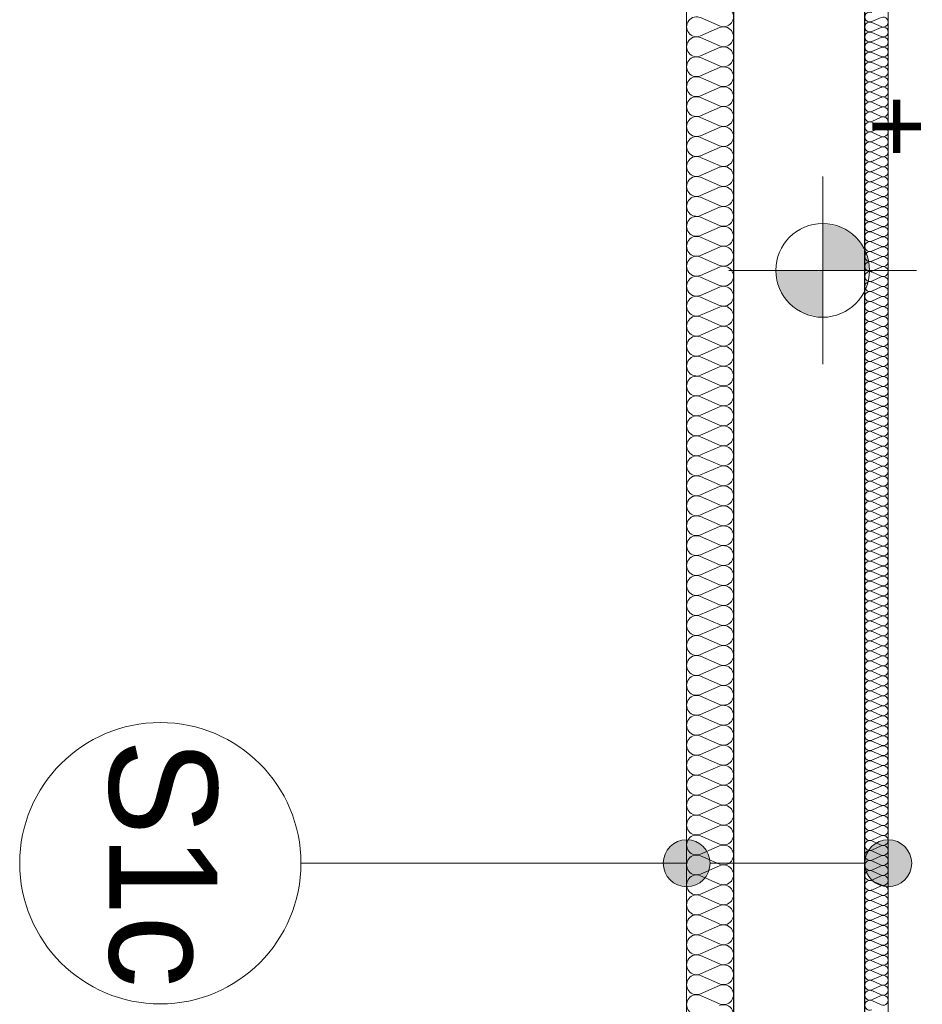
# Model space of a CAD drawing. Extents: x -515158 to -464725, y 20769 to 114053.
# Tile 41 of 69: x -499561 to -497636, y 73881 to 75981. Entities that reach past the tile are written whole.
import ezdxf

# ---------------------------------------------------------------- set-up
doc = ezdxf.new("R2010")
doc.units = 0
doc.header["$MEASUREMENT"] = 0
for name, color, linetype, lineweight in [('#podkład', 252, 'Continuous', 9), ('Arch ocieplenie_Nr_Pióra__9', 252, 'Continuous', 9), ('Arch opisy_Nr_Pióra__1', 252, 'Continuous', 25), ('Arch opisy_Nr_Pióra__21', 252, 'Continuous', 9), ('Arch wykończenie_Nr_Pióra__3', 252, 'Continuous', 18), ('INWENT RZĘDNE_Nr_Pióra__21', 252, 'Continuous', 9), ('INWENT.ŚCIANY_Nr_Pióra__1', 252, 'Continuous', 25)]:
    doc.layers.add(name, color=color, linetype=linetype, lineweight=lineweight)
for name, color, linetype in [('Arch ocieplenie', 252, 'Continuous'), ('Arch opisy', 252, 'Continuous'), ('INWENT RZĘDNE', 252, 'Continuous')]:
    doc.layers.add(name, color=color, linetype=linetype)
doc.styles.add('GENERATED_STYLE_3', font='txt')
doc.styles.add('GENERATED_STYLE_7', font='txt')

# ---------------------------------------------------------------- blocks, each defined once
blk = doc.blocks.new('Linia_156', base_point=(-497708.3, 76395.6))
at = {"layer": 'Arch opisy_Nr_Pióra__21', "linetype": 'Continuous'}
for points in [[(-498088.3, 76395.6), (-498092.1, 76414.8), (-498103, 76431), (-498119.2, 76441.8), (-498138.3, 76445.6), (-498157.5, 76441.8), (-498173.7, 76431), (-498184.5, 76414.8), (-498188.3, 76395.6), (-498184.5, 76376.5), (-498173.7, 76360.3), (-498157.5, 76349.4), (-498138.3, 76345.6), (-498119.2, 76349.4), (-498103, 76360.3), (-498092.1, 76376.5)], [(-497658.3, 76395.6), (-497662.1, 76414.8), (-497673, 76431), (-497689.2, 76441.8), (-497708.3, 76445.6), (-497727.5, 76441.8), (-497743.7, 76431), (-497754.5, 76414.8), (-497758.3, 76395.6), (-497754.5, 76376.5), (-497743.7, 76360.3), (-497727.5, 76349.4), (-497708.3, 76345.6), (-497689.2, 76349.4), (-497673, 76360.3), (-497662.1, 76376.5)]]:
    blk.add_hatch(color=256, dxfattribs=at).paths.add_polyline_path(points, flags=0)
blk.add_line((-497758.3, 76395.6), (-498088.3, 76395.6), dxfattribs=at)
for centre in [(-498138.3, 76395.6), (-497708.3, 76395.6)]:
    blk.add_circle(centre, 50, dxfattribs=at)
blk = doc.blocks.new('Linia_155', base_point=(-498138.3, 76395.6))
at = {"layer": 'Arch opisy_Nr_Pióra__21', "linetype": 'Continuous'}
blk.add_line((-498138.3, 76395.6), (-498960.9, 76395.6), dxfattribs=at)
blk.add_circle((-499260.9, 76395.6), 300, dxfattribs=at)
blk = doc.blocks.new('Koty wysokościowe_34', base_point=(-497848.1, 77659.9))
at = {"layer": 'INWENT RZĘDNE_Nr_Pióra__21', "linetype": 'Continuous'}
for points in [[(-497848.1, 77659.9), (-497748.1, 77659.9), (-497755.7, 77698.2), (-497777.4, 77730.6), (-497809.8, 77752.3), (-497848.1, 77759.9)], [(-497848.1, 77659.9), (-497948.1, 77659.9), (-497940.5, 77621.7), (-497918.8, 77589.2), (-497886.3, 77567.5), (-497848.1, 77559.9)]]:
    blk.add_hatch(color=256, dxfattribs=at).paths.add_polyline_path(points, flags=0)
for p, q in [((-497848.1, 77459.9), (-497848.1, 77859.9)), ((-498048.1, 77659.9), (-497648.1, 77659.9))]:
    blk.add_line(p, q, dxfattribs=at)
blk.add_circle((-497848.1, 77659.9), 100, dxfattribs=at)
at = {"layer": 'INWENT RZĘDNE_Nr_Pióra__21', "insert": (-497752.7, 77859.9), "char_height": 160, "attachment_point": 7, "style": 'GENERATED_STYLE_3'}
blk.add_mtext('{+5,14}', dxfattribs=at)
blk = doc.blocks.new('Izolacja cieplna 14_216', base_point=(-498038.3, 79647.6))
at = {"layer": 'Arch ocieplenie_Nr_Pióra__9', "linetype": 'Continuous'}
for p, q in [((-498108.5, 78198.9), (-498068.1, 78181.2)), ((-498068.1, 78177.6), (-498108.5, 78159.9)), ((-498108.5, 78156.3), (-498068.1, 78138.6)), ((-498068.1, 78135), (-498108.5, 78117.3)), ((-498108.5, 78113.8), (-498068.1, 78096)), ((-498068.1, 78092.5), (-498108.5, 78074.8)), ((-498108.5, 78071.2), (-498068.1, 78053.5)), ((-498068.1, 78049.9), (-498108.5, 78032.2)), ((-498108.5, 78028.6), (-498068.1, 78010.9)), ((-498068.1, 78007.4), (-498108.5, 77989.7)), ((-498108.5, 77986.1), (-498068.1, 77968.4)), ((-498068.1, 77964.8), (-498108.5, 77947.1)), ((-498108.5, 77943.5), (-498068.1, 77925.8)), ((-498068.1, 77922.2), (-498108.5, 77904.5)), ((-498108.5, 77901), (-498068.1, 77883.3)), ((-498068.1, 77879.7), (-498108.5, 77862)), ((-498108.5, 77858.4), (-498068.1, 77840.7)), ((-498068.1, 77837.1), (-498108.5, 77819.4)), ((-498108.5, 77815.8), (-498068.1, 77798.1)), ((-498068.1, 77794.6), (-498108.5, 77776.9)), ((-498108.5, 77773.3), (-498068.1, 77755.6)), ((-498068.1, 77752), (-498108.5, 77734.3)), ((-498108.5, 77730.7), (-498068.1, 77713)), ((-498068.1, 77709.4), (-498108.5, 77691.7)), ((-498108.5, 77688.2), (-498068.1, 77670.5)), ((-498068.1, 77666.9), (-498108.5, 77649.2)), ((-498108.5, 77645.6), (-498068.1, 77627.9)), ((-498068.1, 77624.3), (-498108.5, 77606.6)), ((-498108.5, 77603.1), (-498068.1, 77585.3)), ((-498068.1, 77581.8), (-498108.5, 77564.1)), ((-498108.5, 77560.5), (-498068.1, 77542.8)), ((-498068.1, 77539.2), (-498108.5, 77521.5)), ((-498108.5, 77517.9), (-498068.1, 77500.2)), ((-498068.1, 77496.7), (-498108.5, 77479)), ((-498108.5, 77475.4), (-498068.1, 77457.7)), ((-498068.1, 77454.1), (-498108.5, 77436.4)), ((-498108.5, 77432.8), (-498068.1, 77415.1)), ((-498068.1, 77411.5), (-498108.5, 77393.8)), ((-498108.5, 77390.3), (-498068.1, 77372.6)), ((-498068.1, 77369), (-498108.5, 77351.3)), ((-498108.5, 77347.7), (-498068.1, 77330)), ((-498068.1, 77326.4), (-498108.5, 77308.7)), ((-498108.5, 77305.1), (-498068.1, 77287.4)), ((-498068.1, 77283.9), (-498108.5, 77266.2)), ((-498108.5, 77262.6), (-498068.1, 77244.9)), ((-498068.1, 77241.3), (-498108.5, 77223.6)), ((-498108.5, 77220), (-498068.1, 77202.3)), ((-498068.1, 77198.8), (-498108.5, 77181)), ((-498108.5, 77177.5), (-498068.1, 77159.8)), ((-498068.1, 77156.2), (-498108.5, 77138.5)), ((-498108.5, 77134.9), (-498068.1, 77117.2)), ((-498068.1, 77113.6), (-498108.5, 77095.9)), ((-498108.5, 77092.4), (-498068.1, 77074.7)), ((-498068.1, 77071.1), (-498108.5, 77053.4)), ((-498108.5, 77049.8), (-498068.1, 77032.1)), ((-498068.1, 77028.5), (-498108.5, 77010.8)), ((-498108.5, 77007.2), (-498068.1, 76989.5)), ((-498068.1, 76986), (-498108.5, 76968.3)), ((-498108.5, 76964.7), (-498068.1, 76947)), ((-498068.1, 76943.4), (-498108.5, 76925.7)), ((-498108.5, 76922.1), (-498068.1, 76904.4)), ((-498068.1, 76900.8), (-498108.5, 76883.1)), ((-498108.5, 76879.6), (-498068.1, 76861.9)), ((-498068.1, 76858.3), (-498108.5, 76840.6)), ((-498108.5, 76837), (-498068.1, 76819.3)), ((-498068.1, 76815.7), (-498108.5, 76798)), ((-498108.5, 76794.4), (-498068.1, 76776.7)), ((-498068.1, 76773.2), (-498108.5, 76755.5)), ((-498108.5, 76751.9), (-498068.1, 76734.2)), ((-498068.1, 76730.6), (-498108.5, 76712.9)), ((-498108.5, 76709.3), (-498068.1, 76691.6)), ((-498068.1, 76688.1), (-498108.5, 76670.4)), ((-498108.5, 76666.8), (-498068.1, 76649.1)), ((-498068.1, 76645.5), (-498108.5, 76627.8)), ((-498108.5, 76624.2), (-498068.1, 76606.5)), ((-498068.1, 76602.9), (-498108.5, 76585.2)), ((-498108.5, 76581.7), (-498068.1, 76564)), ((-498068.1, 76560.4), (-498108.5, 76542.7)), ((-498108.5, 76539.1), (-498068.1, 76521.4)), ((-498068.1, 76517.8), (-498108.5, 76500.1)), ((-498108.5, 76496.5), (-498068.1, 76478.8)), ((-498068.1, 76475.3), (-498108.5, 76457.6)), ((-498108.5, 76454), (-498068.1, 76436.3)), ((-498068.1, 76432.7), (-498108.5, 76415)), ((-498108.5, 76411.4), (-498068.1, 76393.7)), ((-498068.1, 76390.1), (-498108.5, 76372.4)), ((-498108.5, 76368.9), (-498068.1, 76351.2)), ((-498068.1, 76347.6), (-498108.5, 76329.9)), ((-498108.5, 76326.3), (-498068.1, 76308.6)), ((-498068.1, 76305), (-498108.5, 76287.3)), ((-498108.5, 76283.8), (-498068.1, 76266)), ((-498068.1, 76262.5), (-498108.5, 76244.8)), ((-498108.5, 76241.2), (-498068.1, 76223.5)), ((-498068.1, 76219.9), (-498108.5, 76202.2)), ((-498108.5, 76198.6), (-498068.1, 76180.9)), ((-498068.1, 76177.4), (-498108.5, 76159.7)), ((-498108.5, 76156.1), (-498068.1, 76138.4)), ((-498068.1, 76134.8), (-498108.5, 76117.1)), ((-498108.5, 76113.5), (-498068.1, 76095.8))]:
    blk.add_line(p, q, dxfattribs=at)
for centre, start_param, end_param in [((-498059.6, 78200.7), 5.870392, 9.837571), ((-498117.1, 78179.4), 2.728799, 6.695979), ((-498059.6, 78158.1), 5.870392, 9.837571), ((-498117.1, 78136.8), 2.728799, 6.695979), ((-498059.6, 78115.5), 5.870392, 9.837571), ((-498117.1, 78094.3), 2.728799, 6.695979), ((-498059.6, 78073), 5.870392, 9.837571), ((-498117.1, 78051.7), 2.728799, 6.695979), ((-498059.6, 78030.4), 5.870392, 9.837571), ((-498117.1, 78009.1), 2.728799, 6.695979), ((-498059.6, 77987.9), 5.870392, 9.837571), ((-498117.1, 77966.6), 2.728799, 6.695979), ((-498059.6, 77945.3), 5.870392, 9.837571), ((-498117.1, 77924), 2.728799, 6.695979), ((-498059.6, 77902.7), 5.870392, 9.837571), ((-498117.1, 77881.5), 2.728799, 6.695979), ((-498059.6, 77860.2), 5.870392, 9.837571), ((-498117.1, 77838.9), 2.728799, 6.695979), ((-498059.6, 77817.6), 5.870392, 9.837571), ((-498117.1, 77796.4), 2.728799, 6.695979), ((-498059.6, 77775.1), 5.870392, 9.837571), ((-498117.1, 77753.8), 2.728799, 6.695979), ((-498059.6, 77732.5), 5.870392, 9.837571), ((-498117.1, 77711.2), 2.728799, 6.695979), ((-498059.6, 77690), 5.870392, 9.837571), ((-498117.1, 77668.7), 2.728799, 6.695979), ((-498059.6, 77647.4), 5.870392, 9.837571), ((-498117.1, 77626.1), 2.728799, 6.695979), ((-498059.6, 77604.8), 5.870392, 9.837571), ((-498117.1, 77583.6), 2.728799, 6.695979), ((-498059.6, 77562.3), 5.870392, 9.837571), ((-498117.1, 77541), 2.728799, 6.695979), ((-498059.6, 77519.7), 5.870392, 9.837571), ((-498117.1, 77498.4), 2.728799, 6.695979), ((-498059.6, 77477.2), 5.870392, 9.837571), ((-498117.1, 77455.9), 2.728799, 6.695979), ((-498059.6, 77434.6), 5.870392, 9.837571), ((-498117.1, 77413.3), 2.728799, 6.695979), ((-498059.6, 77392.1), 5.870392, 9.837571), ((-498117.1, 77370.8), 2.728799, 6.695979), ((-498059.6, 77349.5), 5.870392, 9.837571), ((-498117.1, 77328.2), 2.728799, 6.695979), ((-498059.6, 77306.9), 5.870392, 9.837571), ((-498117.1, 77285.7), 2.728799, 6.695979), ((-498059.6, 77264.4), 5.870392, 9.837571), ((-498117.1, 77243.1), 2.728799, 6.695979), ((-498059.6, 77221.8), 5.870392, 9.837571), ((-498117.1, 77200.5), 2.728799, 6.695979), ((-498059.6, 77179.3), 5.870392, 9.837571), ((-498117.1, 77158), 2.728799, 6.695979), ((-498059.6, 77136.7), 5.870392, 9.837571), ((-498117.1, 77115.4), 2.728799, 6.695979), ((-498059.6, 77094.1), 5.870392, 9.837571), ((-498117.1, 77072.9), 2.728799, 6.695979), ((-498059.6, 77051.6), 5.870392, 9.837571), ((-498117.1, 77030.3), 2.728799, 6.695979), ((-498059.6, 77009), 5.870392, 9.837571), ((-498117.1, 76987.7), 2.728799, 6.695979), ((-498059.6, 76966.5), 5.870392, 9.837571), ((-498117.1, 76945.2), 2.728799, 6.695979), ((-498059.6, 76923.9), 5.870392, 9.837571), ((-498117.1, 76902.6), 2.728799, 6.695979), ((-498059.6, 76881.4), 5.870392, 9.837571), ((-498117.1, 76860.1), 2.728799, 6.695979), ((-498059.6, 76838.8), 5.870392, 9.837571), ((-498117.1, 76817.5), 2.728799, 6.695979), ((-498059.6, 76796.2), 5.870392, 9.837571), ((-498117.1, 76775), 2.728799, 6.695979), ((-498059.6, 76753.7), 5.870392, 9.837571), ((-498117.1, 76732.4), 2.728799, 6.695979), ((-498059.6, 76711.1), 5.870392, 9.837571), ((-498117.1, 76689.8), 2.728799, 6.695979), ((-498059.6, 76668.6), 5.870392, 9.837571), ((-498117.1, 76647.3), 2.728799, 6.695979), ((-498059.6, 76626), 5.870392, 9.837571), ((-498117.1, 76604.7), 2.728799, 6.695979), ((-498059.6, 76583.4), 5.870392, 9.837571), ((-498117.1, 76562.2), 2.728799, 6.695979), ((-498059.6, 76540.9), 5.870392, 9.837571), ((-498117.1, 76519.6), 2.728799, 6.695979), ((-498059.6, 76498.3), 5.870392, 9.837571), ((-498117.1, 76477.1), 2.728799, 6.695979), ((-498059.6, 76455.8), 5.870392, 9.837571), ((-498117.1, 76434.5), 2.728799, 6.695979), ((-498059.6, 76413.2), 5.870392, 9.837571), ((-498117.1, 76391.9), 2.728799, 6.695979), ((-498059.6, 76370.7), 5.870392, 9.837571), ((-498117.1, 76349.4), 2.728799, 6.695979), ((-498059.6, 76328.1), 5.870392, 9.837571), ((-498117.1, 76306.8), 2.728799, 6.695979), ((-498059.6, 76285.5), 5.870392, 9.837571), ((-498117.1, 76264.3), 2.728799, 6.695979), ((-498059.6, 76243), 5.870392, 9.837571), ((-498117.1, 76221.7), 2.728799, 6.695979), ((-498059.6, 76200.4), 5.870392, 9.837571), ((-498117.1, 76179.1), 2.728799, 6.695979), ((-498059.6, 76157.9), 5.870392, 9.837571), ((-498117.1, 76136.6), 2.728799, 6.695979), ((-498059.6, 76115.3), 5.870392, 9.837571), ((-498117.1, 76094), 2.728799, 6.695979), ((-498059.6, 76072.7), 5.870392, 9.837571)]:
    blk.add_ellipse(centre, major_axis=(0, -21.3), ratio=0.999466, start_param=start_param, end_param=end_param, dxfattribs=at)
blk = doc.blocks.new('Izolacja cieplna 14_210', base_point=(-497758.3, 79647.6))
at = {"layer": 'Arch ocieplenie_Nr_Pióra__9', "linetype": 'Continuous'}
for p, q in [((-497723.2, 78199.3), (-497743.4, 78190.4)), ((-497743.4, 78188.6), (-497723.2, 78179.8)), ((-497723.2, 78178), (-497743.4, 78169.1)), ((-497743.4, 78167.3), (-497723.2, 78158.5)), ((-497723.2, 78156.7), (-497743.4, 78147.8)), ((-497743.4, 78146.1), (-497723.2, 78137.2)), ((-497723.2, 78135.4), (-497743.4, 78126.6)), ((-497743.4, 78124.8), (-497723.2, 78115.9)), ((-497723.2, 78114.1), (-497743.4, 78105.3)), ((-497743.4, 78103.5), (-497723.2, 78094.6)), ((-497723.2, 78092.8), (-497743.4, 78084)), ((-497743.4, 78082.2), (-497723.2, 78073.3)), ((-497723.2, 78071.6), (-497743.4, 78062.7)), ((-497743.4, 78060.9), (-497723.2, 78052.1)), ((-497723.2, 78050.3), (-497743.4, 78041.4)), ((-497743.4, 78039.6), (-497723.2, 78030.8)), ((-497723.2, 78029), (-497743.4, 78020.1)), ((-497743.4, 78018.3), (-497723.2, 78009.5)), ((-497723.2, 78007.7), (-497743.4, 77998.8)), ((-497743.4, 77997.1), (-497723.2, 77988.2)), ((-497723.2, 77986.4), (-497743.4, 77977.6)), ((-497743.4, 77975.8), (-497723.2, 77966.9)), ((-497723.2, 77965.1), (-497743.4, 77956.3)), ((-497743.4, 77954.5), (-497723.2, 77945.6)), ((-497723.2, 77943.8), (-497743.4, 77935)), ((-497743.4, 77933.2), (-497723.2, 77924.3)), ((-497723.2, 77922.6), (-497743.4, 77913.7)), ((-497743.4, 77911.9), (-497723.2, 77903.1)), ((-497723.2, 77901.3), (-497743.4, 77892.4)), ((-497743.4, 77890.6), (-497723.2, 77881.8)), ((-497723.2, 77880), (-497743.4, 77871.1)), ((-497743.4, 77869.3), (-497723.2, 77860.5)), ((-497723.2, 77858.7), (-497743.4, 77849.8)), ((-497743.4, 77848.1), (-497723.2, 77839.2)), ((-497723.2, 77837.4), (-497743.4, 77828.6)), ((-497743.4, 77826.8), (-497723.2, 77817.9)), ((-497723.2, 77816.1), (-497743.4, 77807.3)), ((-497743.4, 77805.5), (-497723.2, 77796.6)), ((-497723.2, 77794.8), (-497743.4, 77786)), ((-497743.4, 77784.2), (-497723.2, 77775.3)), ((-497723.2, 77773.5), (-497743.4, 77764.7)), ((-497743.4, 77762.9), (-497723.2, 77754.1)), ((-497723.2, 77752.3), (-497743.4, 77743.4)), ((-497743.4, 77741.6), (-497723.2, 77732.8)), ((-497723.2, 77731), (-497743.4, 77722.1)), ((-497743.4, 77720.3), (-497723.2, 77711.5)), ((-497723.2, 77709.7), (-497743.4, 77700.8)), ((-497743.4, 77699), (-497723.2, 77690.2)), ((-497723.2, 77688.4), (-497743.4, 77679.5)), ((-497743.4, 77677.8), (-497723.2, 77668.9)), ((-497723.2, 77667.1), (-497743.4, 77658.3)), ((-497743.4, 77656.5), (-497723.2, 77647.6)), ((-497723.2, 77645.8), (-497743.4, 77637)), ((-497743.4, 77635.2), (-497723.2, 77626.3)), ((-497723.2, 77624.5), (-497743.4, 77615.7)), ((-497743.4, 77613.9), (-497723.2, 77605)), ((-497723.2, 77603.3), (-497743.4, 77594.4)), ((-497743.4, 77592.6), (-497723.2, 77583.8)), ((-497723.2, 77582), (-497743.4, 77573.1)), ((-497743.4, 77571.3), (-497723.2, 77562.5)), ((-497723.2, 77560.7), (-497743.4, 77551.8)), ((-497743.4, 77550), (-497723.2, 77541.2)), ((-497723.2, 77539.4), (-497743.4, 77530.5)), ((-497743.4, 77528.8), (-497723.2, 77519.9)), ((-497723.2, 77518.1), (-497743.4, 77509.3)), ((-497743.4, 77507.5), (-497723.2, 77498.6)), ((-497723.2, 77496.8), (-497743.4, 77488)), ((-497743.4, 77486.2), (-497723.2, 77477.3)), ((-497723.2, 77475.5), (-497743.4, 77466.7)), ((-497743.4, 77464.9), (-497723.2, 77456)), ((-497723.2, 77454.3), (-497743.4, 77445.4)), ((-497743.4, 77443.6), (-497723.2, 77434.8)), ((-497723.2, 77433), (-497743.4, 77424.1)), ((-497743.4, 77422.3), (-497723.2, 77413.5)), ((-497723.2, 77411.7), (-497743.4, 77402.8)), ((-497743.4, 77401), (-497723.2, 77392.2)), ((-497723.2, 77390.4), (-497743.4, 77381.5)), ((-497743.4, 77379.8), (-497723.2, 77370.9)), ((-497723.2, 77369.1), (-497743.4, 77360.3)), ((-497743.4, 77358.5), (-497723.2, 77349.6)), ((-497723.2, 77347.8), (-497743.4, 77339)), ((-497743.4, 77337.2), (-497723.2, 77328.3)), ((-497723.2, 77326.5), (-497743.4, 77317.7)), ((-497743.4, 77315.9), (-497723.2, 77307)), ((-497723.2, 77305.3), (-497743.4, 77296.4)), ((-497743.4, 77294.6), (-497723.2, 77285.8)), ((-497723.2, 77284), (-497743.4, 77275.1)), ((-497743.4, 77273.3), (-497723.2, 77264.5)), ((-497723.2, 77262.7), (-497743.4, 77253.8)), ((-497743.4, 77252), (-497723.2, 77243.2)), ((-497723.2, 77241.4), (-497743.4, 77232.5)), ((-497743.4, 77230.8), (-497723.2, 77221.9)), ((-497723.2, 77220.1), (-497743.4, 77211.3)), ((-497743.4, 77209.5), (-497723.2, 77200.6)), ((-497723.2, 77198.8), (-497743.4, 77190)), ((-497743.4, 77188.2), (-497723.2, 77179.3)), ((-497723.2, 77177.5), (-497743.4, 77168.7)), ((-497743.4, 77166.9), (-497723.2, 77158)), ((-497723.2, 77156.2), (-497743.4, 77147.4)), ((-497743.4, 77145.6), (-497723.2, 77136.8)), ((-497723.2, 77135), (-497743.4, 77126.1)), ((-497743.4, 77124.3), (-497723.2, 77115.5)), ((-497723.2, 77113.7), (-497743.4, 77104.8)), ((-497743.4, 77103), (-497723.2, 77094.2)), ((-497723.2, 77092.4), (-497743.4, 77083.5)), ((-497743.4, 77081.7), (-497723.2, 77072.9)), ((-497723.2, 77071.1), (-497743.4, 77062.2)), ((-497743.4, 77060.5), (-497723.2, 77051.6)), ((-497723.2, 77049.8), (-497743.4, 77041)), ((-497743.4, 77039.2), (-497723.2, 77030.3)), ((-497723.2, 77028.5), (-497743.4, 77019.7)), ((-497743.4, 77017.9), (-497723.2, 77009)), ((-497723.2, 77007.2), (-497743.4, 76998.4)), ((-497743.4, 76996.6), (-497723.2, 76987.7)), ((-497723.2, 76986), (-497743.4, 76977.1)), ((-497743.4, 76975.3), (-497723.2, 76966.5)), ((-497723.2, 76964.7), (-497743.4, 76955.8)), ((-497743.4, 76954), (-497723.2, 76945.2)), ((-497723.2, 76943.4), (-497743.4, 76934.5)), ((-497743.4, 76932.7), (-497723.2, 76923.9)), ((-497723.2, 76922.1), (-497743.4, 76913.2)), ((-497743.4, 76911.5), (-497723.2, 76902.6)), ((-497723.2, 76900.8), (-497743.4, 76892)), ((-497743.4, 76890.2), (-497723.2, 76881.3)), ((-497723.2, 76879.5), (-497743.4, 76870.7)), ((-497743.4, 76868.9), (-497723.2, 76860)), ((-497723.2, 76858.2), (-497743.4, 76849.4)), ((-497743.4, 76847.6), (-497723.2, 76838.7)), ((-497723.2, 76837), (-497743.4, 76828.1)), ((-497743.4, 76826.3), (-497723.2, 76817.5)), ((-497723.2, 76815.7), (-497743.4, 76806.8)), ((-497743.4, 76805), (-497723.2, 76796.2)), ((-497723.2, 76794.4), (-497743.4, 76785.5)), ((-497743.4, 76783.7), (-497723.2, 76774.9)), ((-497723.2, 76773.1), (-497743.4, 76764.2)), ((-497743.4, 76762.5), (-497723.2, 76753.6)), ((-497723.2, 76751.8), (-497743.4, 76743)), ((-497743.4, 76741.2), (-497723.2, 76732.3)), ((-497723.2, 76730.5), (-497743.4, 76721.7)), ((-497743.4, 76719.9), (-497723.2, 76711)), ((-497723.2, 76709.2), (-497743.4, 76700.4)), ((-497743.4, 76698.6), (-497723.2, 76689.7)), ((-497723.2, 76688), (-497743.4, 76679.1)), ((-497743.4, 76677.3), (-497723.2, 76668.5)), ((-497723.2, 76666.7), (-497743.4, 76657.8)), ((-497743.4, 76656), (-497723.2, 76647.2)), ((-497723.2, 76645.4), (-497743.4, 76636.5)), ((-497743.4, 76634.7), (-497723.2, 76625.9)), ((-497723.2, 76624.1), (-497743.4, 76615.2)), ((-497743.4, 76613.5), (-497723.2, 76604.6)), ((-497723.2, 76602.8), (-497743.4, 76594)), ((-497743.4, 76592.2), (-497723.2, 76583.3)), ((-497723.2, 76581.5), (-497743.4, 76572.7)), ((-497743.4, 76570.9), (-497723.2, 76562)), ((-497723.2, 76560.2), (-497743.4, 76551.4)), ((-497743.4, 76549.6), (-497723.2, 76540.7)), ((-497723.2, 76538.9), (-497743.4, 76530.1)), ((-497743.4, 76528.3), (-497723.2, 76519.5)), ((-497723.2, 76517.7), (-497743.4, 76508.8)), ((-497743.4, 76507), (-497723.2, 76498.2)), ((-497723.2, 76496.4), (-497743.4, 76487.5)), ((-497743.4, 76485.7), (-497723.2, 76476.9)), ((-497723.2, 76475.1), (-497743.4, 76466.2)), ((-497743.4, 76464.4), (-497723.2, 76455.6)), ((-497723.2, 76453.8), (-497743.4, 76444.9)), ((-497743.4, 76443.2), (-497723.2, 76434.3)), ((-497723.2, 76432.5), (-497743.4, 76423.7)), ((-497743.4, 76421.9), (-497723.2, 76413)), ((-497723.2, 76411.2), (-497743.4, 76402.4)), ((-497743.4, 76400.6), (-497723.2, 76391.7)), ((-497723.2, 76389.9), (-497743.4, 76381.1)), ((-497743.4, 76379.3), (-497723.2, 76370.4)), ((-497723.2, 76368.7), (-497743.4, 76359.8)), ((-497743.4, 76358), (-497723.2, 76349.2)), ((-497723.2, 76347.4), (-497743.4, 76338.5)), ((-497743.4, 76336.7), (-497723.2, 76327.9)), ((-497723.2, 76326.1), (-497743.4, 76317.2)), ((-497743.4, 76315.4), (-497723.2, 76306.6)), ((-497723.2, 76304.8), (-497743.4, 76295.9)), ((-497743.4, 76294.2), (-497723.2, 76285.3)), ((-497723.2, 76283.5), (-497743.4, 76274.7)), ((-497743.4, 76272.9), (-497723.2, 76264)), ((-497723.2, 76262.2), (-497743.4, 76253.4)), ((-497743.4, 76251.6), (-497723.2, 76242.7)), ((-497723.2, 76240.9), (-497743.4, 76232.1)), ((-497743.4, 76230.3), (-497723.2, 76221.4)), ((-497723.2, 76219.7), (-497743.4, 76210.8)), ((-497743.4, 76209), (-497723.2, 76200.2)), ((-497723.2, 76198.4), (-497743.4, 76189.5)), ((-497743.4, 76187.7), (-497723.2, 76178.9)), ((-497723.2, 76177.1), (-497743.4, 76168.2)), ((-497743.4, 76166.4), (-497723.2, 76157.6)), ((-497723.2, 76155.8), (-497743.4, 76146.9)), ((-497743.4, 76145.2), (-497723.2, 76136.3)), ((-497723.2, 76134.5), (-497743.4, 76125.7)), ((-497743.4, 76123.9), (-497723.2, 76115)), ((-497723.2, 76113.2), (-497743.4, 76104.4)), ((-497743.4, 76102.6), (-497723.2, 76093.7))]:
    blk.add_line(p, q, dxfattribs=at)
for centre, start_param, end_param in [((-497747.7, 78200.2), 2.7288, 6.695979), ((-497719, 78189.5), 5.870392, 9.837571), ((-497747.7, 78178.9), 2.7288, 6.695979), ((-497719, 78168.2), 5.870392, 9.837571), ((-497747.7, 78157.6), 2.7288, 6.695979), ((-497719, 78147), 5.870392, 9.837571), ((-497747.7, 78136.3), 2.7288, 6.695979), ((-497719, 78125.7), 5.870392, 9.837571), ((-497747.7, 78115), 2.7288, 6.695979), ((-497719, 78104.4), 5.870392, 9.837571), ((-497747.7, 78093.7), 2.7288, 6.695979), ((-497719, 78083.1), 5.870392, 9.837571), ((-497747.7, 78072.5), 2.7288, 6.695979), ((-497719, 78061.8), 5.870392, 9.837571), ((-497747.7, 78051.2), 2.7288, 6.695979), ((-497719, 78040.5), 5.870392, 9.837571), ((-497747.7, 78029.9), 2.7288, 6.695979), ((-497719, 78019.2), 5.870392, 9.837571), ((-497747.7, 78008.6), 2.7288, 6.695979), ((-497719, 77997.9), 5.870392, 9.837571), ((-497747.7, 77987.3), 2.7288, 6.695979), ((-497719, 77976.7), 5.870392, 9.837571), ((-497747.7, 77966), 2.7288, 6.695979), ((-497719, 77955.4), 5.870392, 9.837571), ((-497747.7, 77944.7), 2.7288, 6.695979), ((-497719, 77934.1), 5.870392, 9.837571), ((-497747.7, 77923.4), 2.7288, 6.695979), ((-497719, 77912.8), 5.870392, 9.837571), ((-497747.7, 77902.2), 2.7288, 6.695979), ((-497719, 77891.5), 5.870392, 9.837571), ((-497747.7, 77880.9), 2.7288, 6.695979), ((-497719, 77870.2), 5.870392, 9.837571), ((-497747.7, 77859.6), 2.7288, 6.695979), ((-497747.7, 77838.3), 2.7288, 6.695979), ((-497719, 77848.9), 5.870392, 9.837571), ((-497747.7, 77817), 2.7288, 6.695979), ((-497719, 77827.7), 5.870392, 9.837571), ((-497747.7, 77795.7), 2.7288, 6.695979), ((-497719, 77806.4), 5.870392, 9.837571), ((-497747.7, 77774.4), 2.7288, 6.695979), ((-497719, 77785.1), 5.870392, 9.837571), ((-497747.7, 77753.2), 2.7288, 6.695979), ((-497719, 77763.8), 5.870392, 9.837571), ((-497747.7, 77731.9), 2.7288, 6.695979), ((-497719, 77742.5), 5.870392, 9.837571), ((-497747.7, 77710.6), 2.7288, 6.695979), ((-497719, 77721.2), 5.870392, 9.837571), ((-497747.7, 77689.3), 2.7288, 6.695979), ((-497719, 77699.9), 5.870392, 9.837571), ((-497747.7, 77668), 2.7288, 6.695979), ((-497719, 77678.7), 5.870392, 9.837571), ((-497747.7, 77646.7), 2.7288, 6.695979), ((-497719, 77657.4), 5.870392, 9.837571), ((-497747.7, 77625.4), 2.7288, 6.695979), ((-497719, 77636.1), 5.870392, 9.837571), ((-497747.7, 77604.2), 2.7288, 6.695979), ((-497719, 77614.8), 5.870392, 9.837571), ((-497747.7, 77582.9), 2.7288, 6.695979), ((-497719, 77593.5), 5.870392, 9.837571), ((-497747.7, 77561.6), 2.7288, 6.695979), ((-497719, 77572.2), 5.870392, 9.837571), ((-497747.7, 77540.3), 2.7288, 6.695979), ((-497719, 77550.9), 5.870392, 9.837571), ((-497747.7, 77519), 2.7288, 6.695979), ((-497719, 77529.7), 5.870392, 9.837571), ((-497747.7, 77497.7), 2.7288, 6.695979), ((-497719, 77508.4), 5.870392, 9.837571), ((-497747.7, 77476.4), 2.7288, 6.695979), ((-497719, 77487.1), 5.870392, 9.837571), ((-497747.7, 77455.2), 2.7288, 6.695979), ((-497719, 77465.8), 5.870392, 9.837571), ((-497747.7, 77433.9), 2.7288, 6.695979), ((-497719, 77444.5), 5.870392, 9.837571), ((-497747.7, 77412.6), 2.7288, 6.695979), ((-497719, 77423.2), 5.870392, 9.837571), ((-497747.7, 77391.3), 2.7288, 6.695979), ((-497719, 77401.9), 5.870392, 9.837571), ((-497747.7, 77370), 2.7288, 6.695979), ((-497719, 77380.6), 5.870392, 9.837571), ((-497747.7, 77348.7), 2.7288, 6.695979), ((-497719, 77359.4), 5.870392, 9.837571), ((-497747.7, 77327.4), 2.7288, 6.695979), ((-497719, 77338.1), 5.870392, 9.837571), ((-497747.7, 77306.1), 2.7288, 6.695979), ((-497719, 77316.8), 5.870392, 9.837571), ((-497747.7, 77284.9), 2.7288, 6.695979), ((-497719, 77295.5), 5.870392, 9.837571), ((-497747.7, 77263.6), 2.7288, 6.695979), ((-497719, 77274.2), 5.870392, 9.837571), ((-497747.7, 77242.3), 2.7288, 6.695979), ((-497719, 77252.9), 5.870392, 9.837571), ((-497747.7, 77221), 2.7288, 6.695979), ((-497719, 77231.6), 5.870392, 9.837571), ((-497747.7, 77199.7), 2.7288, 6.695979), ((-497719, 77210.4), 5.870392, 9.837571), ((-497747.7, 77178.4), 2.7288, 6.695979), ((-497719, 77189.1), 5.870392, 9.837571), ((-497747.7, 77157.1), 2.7288, 6.695979), ((-497719, 77167.8), 5.870392, 9.837571), ((-497747.7, 77135.9), 2.7288, 6.695979), ((-497719, 77146.5), 5.870392, 9.837571), ((-497747.7, 77114.6), 2.7288, 6.695979), ((-497719, 77125.2), 5.870392, 9.837571), ((-497747.7, 77093.3), 2.7288, 6.695979), ((-497719, 77103.9), 5.870392, 9.837571), ((-497719, 77082.6), 5.870392, 9.837571), ((-497747.7, 77072), 2.7288, 6.695979), ((-497719, 77061.4), 5.870392, 9.837571), ((-497747.7, 77050.7), 2.7288, 6.695979), ((-497719, 77040.1), 5.870392, 9.837571), ((-497747.7, 77029.4), 2.7288, 6.695979), ((-497719, 77018.8), 5.870392, 9.837571), ((-497747.7, 77008.1), 2.7288, 6.695979), ((-497719, 76997.5), 5.870392, 9.837571), ((-497747.7, 76986.9), 2.7288, 6.695979), ((-497719, 76976.2), 5.870392, 9.837571), ((-497747.7, 76965.6), 2.7288, 6.695979), ((-497719, 76954.9), 5.870392, 9.837571), ((-497747.7, 76944.3), 2.7288, 6.695979), ((-497719, 76933.6), 5.870392, 9.837571), ((-497747.7, 76923), 2.7288, 6.695979), ((-497719, 76912.4), 5.870392, 9.837571), ((-497747.7, 76901.7), 2.7288, 6.695979), ((-497719, 76891.1), 5.870392, 9.837571), ((-497747.7, 76880.4), 2.7288, 6.695979), ((-497719, 76869.8), 5.870392, 9.837571), ((-497747.7, 76859.1), 2.7288, 6.695979), ((-497719, 76848.5), 5.870392, 9.837571), ((-497747.7, 76837.8), 2.7288, 6.695979), ((-497719, 76827.2), 5.870392, 9.837571), ((-497747.7, 76816.6), 2.7288, 6.695979), ((-497719, 76805.9), 5.870392, 9.837571), ((-497747.7, 76795.3), 2.7288, 6.695979), ((-497719, 76784.6), 5.870392, 9.837571), ((-497747.7, 76774), 2.7288, 6.695979), ((-497719, 76763.3), 5.870392, 9.837571), ((-497747.7, 76752.7), 2.7288, 6.695979), ((-497719, 76742.1), 5.870392, 9.837571), ((-497747.7, 76731.4), 2.7288, 6.695979), ((-497719, 76720.8), 5.870392, 9.837571), ((-497747.7, 76710.1), 2.7288, 6.695979), ((-497719, 76699.5), 5.870392, 9.837571), ((-497747.7, 76688.8), 2.7288, 6.695979), ((-497719, 76678.2), 5.870392, 9.837571), ((-497747.7, 76667.6), 2.7288, 6.695979), ((-497719, 76656.9), 5.870392, 9.837571), ((-497747.7, 76646.3), 2.7288, 6.695979), ((-497719, 76635.6), 5.870392, 9.837571), ((-497747.7, 76625), 2.7288, 6.695979), ((-497719, 76614.3), 5.870392, 9.837571), ((-497747.7, 76603.7), 2.7288, 6.695979), ((-497719, 76593.1), 5.870392, 9.837571), ((-497747.7, 76582.4), 2.7288, 6.695979), ((-497719, 76571.8), 5.870392, 9.837571), ((-497747.7, 76561.1), 2.7288, 6.695979), ((-497719, 76550.5), 5.870392, 9.837571), ((-497747.7, 76539.8), 2.7288, 6.695979), ((-497719, 76529.2), 5.870392, 9.837571), ((-497747.7, 76518.6), 2.7288, 6.695979), ((-497719, 76507.9), 5.870392, 9.837571), ((-497747.7, 76497.3), 2.7288, 6.695979), ((-497719, 76486.6), 5.870392, 9.837571), ((-497747.7, 76476), 2.7288, 6.695979), ((-497719, 76465.3), 5.870392, 9.837571), ((-497747.7, 76454.7), 2.7288, 6.695979), ((-497719, 76444.1), 5.870392, 9.837571), ((-497747.7, 76433.4), 2.7288, 6.695979), ((-497719, 76422.8), 5.870392, 9.837571), ((-497747.7, 76412.1), 2.7288, 6.695979), ((-497719, 76401.5), 5.870392, 9.837571), ((-497747.7, 76390.8), 2.7288, 6.695979), ((-497719, 76380.2), 5.870392, 9.837571), ((-497747.7, 76369.6), 2.7288, 6.695979), ((-497719, 76358.9), 5.870392, 9.837571), ((-497747.7, 76348.3), 2.7288, 6.695979), ((-497719, 76337.6), 5.870392, 9.837571), ((-497747.7, 76327), 2.7288, 6.695979), ((-497719, 76316.3), 5.870392, 9.837571), ((-497747.7, 76305.7), 2.7288, 6.695979), ((-497747.7, 76284.4), 2.7288, 6.695979), ((-497719, 76295.1), 5.870392, 9.837571), ((-497747.7, 76263.1), 2.7288, 6.695979), ((-497719, 76273.8), 5.870392, 9.837571), ((-497747.7, 76241.8), 2.7288, 6.695979), ((-497719, 76252.5), 5.870392, 9.837571), ((-497747.7, 76220.5), 2.7288, 6.695979), ((-497719, 76231.2), 5.870392, 9.837571), ((-497747.7, 76199.3), 2.7288, 6.695979), ((-497719, 76209.9), 5.870392, 9.837571), ((-497747.7, 76178), 2.7288, 6.695979), ((-497719, 76188.6), 5.870392, 9.837571), ((-497747.7, 76156.7), 2.7288, 6.695979), ((-497719, 76167.3), 5.870392, 9.837571), ((-497747.7, 76135.4), 2.7288, 6.695979), ((-497719, 76146), 5.870392, 9.837571), ((-497747.7, 76114.1), 2.7288, 6.695979), ((-497719, 76124.8), 5.870392, 9.837571), ((-497747.7, 76092.8), 2.7288, 6.695979), ((-497719, 76103.5), 5.870392, 9.837571)]:
    blk.add_ellipse(centre, major_axis=(0, -10.6), ratio=0.999134, start_param=start_param, end_param=end_param, dxfattribs=at)
blk = doc.blocks.new('p1')
at = {"layer": 'Arch wykończenie_Nr_Pióra__3', "color": 252, "linetype": 'Continuous'}
for p, q in [((-498138.3, 65624.3), (-498138.3, 77934.3)), ((-497708.3, 65624.3), (-497708.3, 77934.3))]:
    blk.add_line(p, q, dxfattribs=at)
at = {"layer": 'INWENT.ŚCIANY_Nr_Pióra__1', "color": 252, "linetype": 'Continuous'}
for p, q in [((-498038.3, 77799.3), (-498038.3, 65684.3)), ((-497758.3, 65684.3), (-497758.3, 77799.3))]:
    blk.add_line(p, q, dxfattribs=at)
at = {"layer": 'Arch ocieplenie', "color": 252, "linetype": 'Continuous', "lineweight": 13}
for name, p in [('Izolacja cieplna 14_216', (-498038.3, 77434.3)), ('Izolacja cieplna 14_210', (-497758.3, 77434.3))]:
    blk.add_blockref(name, p, dxfattribs=at)
at = {"layer": 'Arch opisy', "color": 252, "linetype": 'Continuous'}
for name, p in [('Linia_155', (-498138.3, 74182.3)), ('Linia_156', (-497708.3, 74182.3))]:
    blk.add_blockref(name, p, dxfattribs=at)
at = {"layer": 'INWENT RZĘDNE', "color": 252}
blk.add_blockref('Koty wysokościowe_34', (-497848.1, 75446.6), dxfattribs=at)
at = {"layer": 'Arch opisy_Nr_Pióra__1', "color": 252, "linetype": 'Continuous', "insert": (-499139.5, 74182.3), "char_height": 230, "attachment_point": 2, "rotation": 270, "style": 'GENERATED_STYLE_7'}
blk.add_mtext('{S1c}', dxfattribs=at)

msp = doc.modelspace()

# ---------------------------------------------------------------- block references
at = {"layer": '#podkład'}
msp.add_blockref('p1', (0, 0), dxfattribs=at)

doc.saveas('drawing.dxf')
